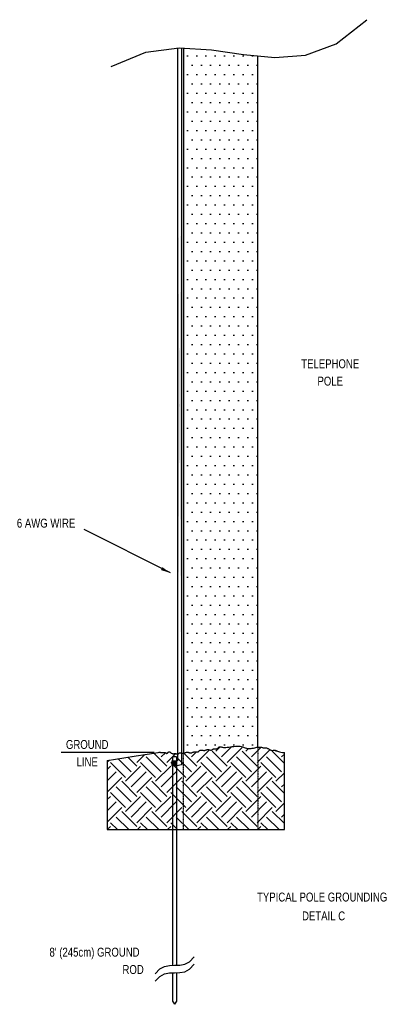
# Model space of a CAD drawing. Header units: inches. Extents: x -655 to 138, y 1863 to 2330.
# Tile 18 of 18: x -17 to 138, y 1907 to 2330. Entities that reach past the tile are written whole.
import ezdxf
from ezdxf.enums import TextEntityAlignment as Align

# ---------------------------------------------------------------- set-up
doc = ezdxf.new("R2010")
doc.units = ezdxf.units.IN
doc.header["$MEASUREMENT"] = 0
doc.linetypes.add('DASH1', pattern=[0.125, 0.03125, -0.03125, 0.03125, -0.03125])
doc.layers.add('I3MP_Exs_Txt', color=7, linetype='Continuous')
doc.styles.add('120', font='FSIMPLEX.SHX', dxfattribs={"width": 0.8, "height": 0.12})
doc.styles.get("Standard").update_dxf_attribs({"font": 'fsimplex.shx', "width": 0.8})
doc.dimstyles.get("Standard").update_dxf_attribs({"dimscale": 0, "dimtxt": 0.12, "dimasz": 0.13, "dimexe": 0.18, "dimexo": 0.0625, "dimgap": 0.09, "dimtad": 0, "dimtih": 1, "dimtoh": 1, "dimdec": 4, "dimzin": 0, "dimdsep": 46, "dimlunit": 4, "dimtxsty": 'Standard', "dimcen": 0.09, "dimadec": 0, "dimazin": 0, "dimtfac": 1, "dimtdec": 4, "dimtofl": 0, "dimtmove": 0, "dimatfit": 3, "dimfxl": 1, "dimtolj": 1, "dimtzin": 0, "dimarcsym": 0})

# ---------------------------------------------------------------- blocks, each defined once
blk = doc.blocks.new('WMF4')
at = {"color": 7, "lineweight": 0}
for points in [[(0.2, 3.4), (0.1, 3.2)], [(0.1, 3.2), (0.1, 2.9)], [(0.1, 2.9), (4.8, 2.9)], [(0.1, 2), (0.1, 1.8)], [(0.1, 2), (4.8, 2)], [(0.1, 1.8), (0.2, 1.6)], [(0.3, 3.6), (0.2, 3.4)], [(0.2, 1.6), (0.3, 1.3)], [(0.5, 3.9), (0.3, 3.6)], [(0.3, 1.3), (0.5, 1.1)], [(0.6, 4.1), (0.5, 3.9)], [(0.5, 1.1), (0.6, 0.9)], [(0.8, 4.2), (0.6, 4.1)], [(0.6, 0.9), (0.8, 0.7)], [(1, 4.4), (0.8, 4.2)], [(0.8, 2.9), (0.8, 2.7)], [(0.8, 2.7), (0.8, 2.5)], [(0.8, 2.5), (0.8, 2.3)], [(0.8, 2.3), (0.8, 2)], [(0.8, 0.7), (1, 0.6)], [(1.2, 4.5), (1, 4.4)], [(1, 0.6), (1.2, 0.4)], [(1.4, 4.7), (1.2, 4.5)], [(1.2, 0.4), (1.4, 0.3)], [(1.7, 4.7), (1.4, 4.7)], [(1.4, 0.3), (1.7, 0.2)], [(1.9, 4.8), (1.7, 4.7)], [(1.7, 0.2), (1.9, 0.2)], [(2.2, 4.9), (1.9, 4.8)], [(1.9, 0.2), (2.2, 0.1)], [(2.4, 4.9), (2.2, 4.9)], [(2.2, 0.1), (2.4, 0.1)], [(2.7, 4.9), (2.4, 4.9)], [(2.4, 0.1), (2.7, 0.1)], [(2.9, 4.8), (2.7, 4.9)], [(2.7, 0.1), (2.9, 0.2)], [(3.2, 4.7), (2.9, 4.8)], [(2.9, 0.2), (3.2, 0.2)], [(3.4, 4.7), (3.2, 4.7)], [(3.2, 0.2), (3.4, 0.3)], [(3.7, 4.5), (3.4, 4.7)], [(3.4, 0.3), (3.7, 0.4)], [(3.9, 4.4), (3.7, 4.5)], [(3.7, 0.4), (3.9, 0.6)], [(4.1, 4.2), (3.9, 4.4)], [(3.9, 0.6), (4.1, 0.7)], [(4.1, 2.7), (4, 2.9)], [(4, 2), (4.1, 2.3)], [(4.2, 4.1), (4.1, 4.2)], [(4.1, 2.5), (4.1, 2.7)], [(4.1, 2.3), (4.1, 2.5)], [(4.1, 0.7), (4.2, 0.9)], [(4.4, 3.9), (4.2, 4.1)], [(4.2, 0.9), (4.4, 1.1)], [(4.5, 3.6), (4.4, 3.9)], [(4.4, 1.1), (4.5, 1.3)], [(4.7, 3.4), (4.5, 3.6)], [(4.5, 1.3), (4.7, 1.6)], [(4.7, 3.2), (4.7, 3.4)], [(4.8, 2.9), (4.7, 3.2)], [(4.7, 1.8), (4.8, 2)], [(4.7, 1.6), (4.7, 1.8)]]:
    blk.add_lwpolyline(points, dxfattribs=at)
blk = doc.blocks.new('WMF5')
at = {"color": 7, "lineweight": 0}
for points in [[(0.306, 0.612), (0, 0.306)], [(0, 0.306), (0.306, 0)], [(0.102, 0.333), (0.1, 0.306)], [(0.1, 0.306), (0.102, 0.279)], [(0.107, 0.359), (0.102, 0.333)], [(0.102, 0.279), (0.107, 0.253)], [(0.116, 0.385), (0.107, 0.359)], [(0.107, 0.253), (0.116, 0.227)], [(0.128, 0.409), (0.116, 0.385)], [(0.116, 0.227), (0.128, 0.203)], [(0.143, 0.431), (0.128, 0.409)], [(0.128, 0.203), (0.143, 0.181)], [(0.161, 0.452), (0.143, 0.431)], [(0.143, 0.181), (0.161, 0.161)], [(0.181, 0.469), (0.161, 0.452)], [(0.161, 0.161), (0.181, 0.143)], [(0.203, 0.484), (0.181, 0.469)], [(0.181, 0.143), (0.203, 0.128)], [(0.184, 0.326), (0.183, 0.306)], [(0.183, 0.306), (0.184, 0.287)], [(0.189, 0.344), (0.184, 0.326)], [(0.184, 0.287), (0.189, 0.268)], [(0.196, 0.362), (0.189, 0.344)], [(0.189, 0.268), (0.196, 0.25)], [(0.206, 0.379), (0.196, 0.362)], [(0.196, 0.25), (0.206, 0.233)], [(0.2, 0.325), (0.198, 0.306)], [(0.198, 0.306), (0.2, 0.287)], [(0.204, 0.343), (0.2, 0.325)], [(0.2, 0.287), (0.204, 0.269)], [(0.227, 0.496), (0.203, 0.484)], [(0.203, 0.128), (0.227, 0.116)], [(0.212, 0.36), (0.204, 0.343)], [(0.204, 0.269), (0.212, 0.252)], [(0.219, 0.394), (0.206, 0.379)], [(0.206, 0.233), (0.219, 0.219)], [(0.223, 0.376), (0.212, 0.36)], [(0.212, 0.252), (0.223, 0.237)], [(0.233, 0.406), (0.219, 0.394)], [(0.219, 0.219), (0.233, 0.206)], [(0.237, 0.389), (0.223, 0.376)], [(0.223, 0.237), (0.237, 0.223)], [(0.253, 0.505), (0.227, 0.496)], [(0.227, 0.116), (0.253, 0.107)], [(0.25, 0.416), (0.233, 0.406)], [(0.233, 0.206), (0.25, 0.196)], [(0.252, 0.4), (0.237, 0.389)], [(0.237, 0.223), (0.252, 0.212)], [(0.268, 0.424), (0.25, 0.416)], [(0.25, 0.196), (0.268, 0.189)], [(0.269, 0.408), (0.252, 0.4)], [(0.252, 0.212), (0.269, 0.204)], [(0.279, 0.51), (0.253, 0.505)], [(0.253, 0.107), (0.279, 0.102)], [(0.287, 0.428), (0.268, 0.424)], [(0.268, 0.189), (0.287, 0.184)], [(0.287, 0.413), (0.269, 0.408)], [(0.269, 0.204), (0.287, 0.2)], [(0.306, 0.512), (0.279, 0.51)], [(0.279, 0.102), (0.306, 0.1)], [(0.306, 0.43), (0.287, 0.428)], [(0.306, 0.414), (0.287, 0.413)], [(0.287, 0.2), (0.306, 0.198)], [(0.287, 0.184), (0.306, 0.183)], [(0.612, 0.306), (0.306, 0.612)], [(0.333, 0.51), (0.306, 0.512)], [(0.326, 0.428), (0.306, 0.43)], [(0.325, 0.413), (0.306, 0.414)], [(0.306, 0), (0.612, 0.306)], [(0.306, 0.198), (0.325, 0.2)], [(0.306, 0.183), (0.326, 0.184)], [(0.306, 0.1), (0.333, 0.102)], [(0.343, 0.408), (0.325, 0.413)], [(0.325, 0.2), (0.343, 0.204)], [(0.344, 0.424), (0.326, 0.428)], [(0.326, 0.184), (0.344, 0.189)], [(0.359, 0.505), (0.333, 0.51)], [(0.333, 0.102), (0.359, 0.107)], [(0.36, 0.4), (0.343, 0.408)], [(0.343, 0.204), (0.36, 0.212)], [(0.362, 0.416), (0.344, 0.424)], [(0.344, 0.189), (0.362, 0.196)], [(0.385, 0.496), (0.359, 0.505)], [(0.359, 0.107), (0.385, 0.116)], [(0.376, 0.389), (0.36, 0.4)], [(0.36, 0.212), (0.376, 0.223)], [(0.379, 0.406), (0.362, 0.416)], [(0.362, 0.196), (0.379, 0.206)], [(0.389, 0.376), (0.376, 0.389)], [(0.376, 0.223), (0.389, 0.237)], [(0.394, 0.394), (0.379, 0.406)], [(0.379, 0.206), (0.394, 0.219)], [(0.409, 0.484), (0.385, 0.496)], [(0.385, 0.116), (0.409, 0.128)], [(0.4, 0.36), (0.389, 0.376)], [(0.389, 0.237), (0.4, 0.252)], [(0.406, 0.379), (0.394, 0.394)], [(0.394, 0.219), (0.406, 0.233)], [(0.408, 0.343), (0.4, 0.36)], [(0.4, 0.252), (0.408, 0.269)], [(0.416, 0.362), (0.406, 0.379)], [(0.406, 0.233), (0.416, 0.25)], [(0.413, 0.325), (0.408, 0.343)], [(0.408, 0.269), (0.413, 0.287)], [(0.431, 0.469), (0.409, 0.484)], [(0.409, 0.128), (0.431, 0.143)], [(0.414, 0.306), (0.413, 0.325)], [(0.413, 0.287), (0.414, 0.306)], [(0.424, 0.344), (0.416, 0.362)], [(0.416, 0.25), (0.424, 0.268)], [(0.428, 0.326), (0.424, 0.344)], [(0.424, 0.268), (0.428, 0.287)], [(0.43, 0.306), (0.428, 0.326)], [(0.428, 0.287), (0.43, 0.306)], [(0.452, 0.452), (0.431, 0.469)], [(0.431, 0.143), (0.452, 0.161)], [(0.469, 0.431), (0.452, 0.452)], [(0.452, 0.161), (0.469, 0.181)], [(0.484, 0.409), (0.469, 0.431)], [(0.469, 0.181), (0.484, 0.203)], [(0.496, 0.385), (0.484, 0.409)], [(0.484, 0.203), (0.496, 0.227)], [(0.505, 0.359), (0.496, 0.385)], [(0.496, 0.227), (0.505, 0.253)], [(0.51, 0.333), (0.505, 0.359)], [(0.505, 0.253), (0.51, 0.279)], [(0.512, 0.306), (0.51, 0.333)], [(0.51, 0.279), (0.512, 0.306)]]:
    blk.add_lwpolyline(points, dxfattribs=at)

msp = doc.modelspace()

# ---------------------------------------------------------------- hatches: boundary and pattern name
h = msp.add_hatch()
h.set_pattern_fill('AR-HBONE', color=256, scale=0.365462, style=0)
h.set_pattern_definition([(45, (-470.7665, 1894.45), (2e-16, 2.067368), [4.38555, -1.46185]), (135, (-469.7328, 1895.4837), (2e-16, 2.067368), [4.38555, -1.46185])])
edge = h.paths.add_edge_path()
edge.add_line((52.4, 2317.58), (52.4, 2009.81))
edge.add_line((50.58, 2317.55), (50.58, 2011.53))
h = msp.add_hatch()
h.set_pattern_fill('DOTS', color=256, scale=63.955936, style=0)
h.set_pattern_definition([(0, (-470.7665, 1894.45), (1.998623, 3.997246), [0, -3.997246])])
edge = h.paths.add_edge_path()
edge.add_line((53.15, 2317.53), (53.15, 2014.75))
edge.add_line((85.13, 2017.36), (85.13, 2314.26))
h = msp.add_hatch()
h.set_pattern_fill('EARTH', color=256, scale=36.546249, angle=45, style=0)
h.set_pattern_definition([(45, (-470.766, 1894.45), (1e-15, 12.92105), [9.13656, -9.13656]), (45, (-473.189, 1896.873), (1e-15, 12.92105), [9.13656, -9.13656]), (45, (-475.612, 1899.295), (1e-15, 12.92105), [9.13656, -9.13656]), (135, (-475.612, 1900.911), (-12.92105, 2e-15), [9.13656, -9.13656]), (135, (-473.189, 1903.333), (-12.92105, 2e-15), [9.13656, -9.13656]), (135, (-470.766, 1905.756), (-12.92105, 2e-15), [9.13656, -9.13656])])
h.paths.add_polyline_path([(20.47, 2011.63), (27.52, 2012.76), (32.89, 2013.62), (36.81, 2014.24), (39.52, 2014.67), (41.26, 2014.94), (42.26, 2015.08), (42.76, 2015.13), (43, 2015.14), (43.18, 2015.13), (43.34, 2015.11), (43.49, 2015.08), (43.62, 2015.05), (43.74, 2015.02), (43.86, 2015), (43.98, 2014.98), (44.11, 2014.98), (44.24, 2014.98), (44.38, 2015), (44.52, 2015.03), (44.66, 2015.05), (44.81, 2015.07), (44.95, 2015.08), (45.09, 2015.07), (45.23, 2015.04), (45.36, 2014.98), (45.48, 2014.91), (45.6, 2014.83), (45.71, 2014.75), (45.82, 2014.69), (45.92, 2014.64), (46.03, 2014.61), (46.12, 2014.63), (46.22, 2014.69), (46.32, 2014.78), (46.42, 2014.89), (46.52, 2015.02), (46.62, 2015.13), (46.74, 2015.24), (46.85, 2015.31), (46.98, 2015.34), (47.12, 2015.33), (47.27, 2015.27), (47.42, 2015.17), (47.59, 2015.06), (47.76, 2014.94), (47.93, 2014.82), (48.11, 2014.71), (48.29, 2014.62), (48.48, 2014.57), (48.66, 2014.54), (48.85, 2014.53), (49.03, 2014.54), (49.22, 2014.55), (49.4, 2014.56), (49.58, 2014.57), (49.75, 2014.57), (49.92, 2014.55), (50.08, 2014.52), (50.24, 2014.48), (50.39, 2014.45), (50.54, 2014.41), (50.67, 2014.39), (50.8, 2014.39), (50.91, 2014.41), (51.01, 2014.46), (51.11, 2014.53), (51.2, 2014.61), (51.29, 2014.7), (51.39, 2014.79), (51.49, 2014.87), (51.6, 2014.93), (51.72, 2014.96), (51.87, 2014.96), (52.02, 2014.94), (52.19, 2014.9), (52.37, 2014.86), (52.57, 2014.81), (52.77, 2014.77), (52.98, 2014.75), (53.19, 2014.75), (53.41, 2014.78), (53.62, 2014.84), (53.84, 2014.92), (54.05, 2015), (54.26, 2015.08), (54.46, 2015.15), (54.65, 2015.2), (54.83, 2015.22), (55, 2015.21), (55.16, 2015.17), (55.31, 2015.11), (55.45, 2015.04), (55.61, 2014.97), (55.76, 2014.91), (55.93, 2014.87), (56.11, 2014.85), (56.31, 2014.86), (56.52, 2014.9), (56.74, 2014.96), (56.97, 2015.04), (57.21, 2015.12), (57.46, 2015.19), (57.7, 2015.26), (57.94, 2015.31), (58.18, 2015.33), (58.41, 2015.34), (58.63, 2015.34), (58.83, 2015.33), (59.03, 2015.32), (59.21, 2015.32), (59.38, 2015.34), (59.52, 2015.38), (59.65, 2015.45), (59.76, 2015.53), (59.86, 2015.63), (59.96, 2015.74), (60.07, 2015.85), (60.18, 2015.94), (60.31, 2016.02), (60.46, 2016.07), (60.64, 2016.08), (60.84, 2016.08), (61.06, 2016.05), (61.28, 2016.02), (61.51, 2015.98), (61.74, 2015.94), (61.97, 2015.92), (62.18, 2015.92), (62.37, 2015.95), (62.55, 2016), (62.72, 2016.06), (62.88, 2016.13), (63.04, 2016.19), (63.2, 2016.25), (63.37, 2016.29), (63.54, 2016.31), (63.73, 2016.3), (63.93, 2016.27), (64.14, 2016.23), (64.35, 2016.18), (64.55, 2016.13), (64.75, 2016.09), (64.94, 2016.06), (65.12, 2016.07), (65.28, 2016.1), (65.43, 2016.16), (65.57, 2016.24), (65.7, 2016.32), (65.83, 2016.41), (65.96, 2016.5), (66.09, 2016.56), (66.23, 2016.61), (66.37, 2016.63), (66.53, 2016.62), (66.69, 2016.61), (66.86, 2016.59), (67.02, 2016.57), (67.19, 2016.56), (67.35, 2016.58), (67.5, 2016.62), (67.64, 2016.71), (67.78, 2016.81), (67.92, 2016.94), (68.06, 2017.07), (68.2, 2017.2), (68.34, 2017.32), (68.5, 2017.41), (68.68, 2017.47), (68.87, 2017.48), (69.08, 2017.46), (69.33, 2017.42), (69.62, 2017.36), (69.96, 2017.3), (70.35, 2017.26), (70.81, 2017.24), (71.34, 2017.25), (71.95, 2017.3), (72.62, 2017.38), (73.33, 2017.48), (74.08, 2017.59), (74.83, 2017.68), (75.58, 2017.75), (76.3, 2017.79), (76.98, 2017.77), (77.61, 2017.69), (78.18, 2017.57), (78.72, 2017.41), (79.23, 2017.24), (79.73, 2017.06), (80.21, 2016.91), (80.69, 2016.79), (81.19, 2016.72), (81.7, 2016.71), (82.23, 2016.75), (82.76, 2016.84), (83.29, 2016.95), (83.8, 2017.07), (84.29, 2017.19), (84.75, 2017.29), (85.17, 2017.37), (85.55, 2017.4), (85.89, 2017.4), (86.19, 2017.38), (86.46, 2017.33), (86.71, 2017.27), (86.94, 2017.21), (87.16, 2017.16), (87.37, 2017.11), (87.58, 2017.09), (87.79, 2017.08), (88, 2017.07), (88.21, 2017.07), (88.42, 2017.06), (88.64, 2017.04), (88.86, 2017), (89.08, 2016.93), (89.3, 2016.83), (89.53, 2016.71), (89.76, 2016.58), (89.99, 2016.44), (90.23, 2016.3), (90.46, 2016.18), (90.7, 2016.07), (90.93, 2016), (91.16, 2015.97), (91.4, 2015.96), (91.63, 2015.97), (91.86, 2015.99), (92.09, 2016.01), (92.33, 2016.01), (92.57, 2015.99), (92.81, 2015.93), (93.05, 2015.84), (93.32, 2015.7), (93.64, 2015.56), (94.01, 2015.4), (94.47, 2015.26), (95.04, 2015.14), (95.72, 2015.06), (96.55, 2015.04), (96.55, 1981.92), (20.47, 1981.92)])

# ---------------------------------------------------------------- linework, layer by layer
for p, q in [((50.58, 2317.55), (50.58, 2011.53)), ((52.4, 2317.58), (52.4, 2009.81)), ((53.15, 2317.53), (53.15, 2014.75)), ((85.13, 2017.36), (85.13, 2314.26)), ((40.59, 2015.04), (0.62, 2015.04)), ((48.43, 2013.24), (48.43, 1923.63)), ((50.26, 2013.24), (48.43, 2013.24)), ((50.26, 2013.24), (50.26, 1923.68)), ((96.55, 1981.92), (96.55, 2015.04)), ((20.47, 2011.63), (20.47, 1981.92)), ((20.47, 1981.92), (96.55, 1981.92)), ((48.43, 1920.42), (48.43, 1908.24)), ((50.26, 1920.47), (50.26, 1908.24))]:
    msp.add_line(p, q)
at = {"linetype": 'DASH1'}
for p, q in [((85.13, 2017.36), (85.13, 1981.92)), ((53.15, 1981.92), (53.15, 2014.75))]:
    msp.add_line(p, q, dxfattribs=at)
for points in [[(22.16, 2309.66), (36.98, 2315.82), (51.33, 2317.65), (65.3, 2316.78), (78.95, 2314.87), (92.37, 2313.56), (105.64, 2314.51), (118.81, 2319.36), (131.98, 2329.75)], [(20.47, 2011.63), (27.52, 2012.76), (32.89, 2013.62), (36.81, 2014.24), (39.52, 2014.67), (41.26, 2014.94), (42.26, 2015.08), (42.76, 2015.13), (43, 2015.14), (43.18, 2015.13), (43.34, 2015.11), (43.49, 2015.08), (43.62, 2015.05), (43.74, 2015.02), (43.86, 2015), (43.98, 2014.98), (44.11, 2014.98), (44.24, 2014.98), (44.38, 2015), (44.52, 2015.03), (44.66, 2015.05), (44.81, 2015.07), (44.95, 2015.08), (45.09, 2015.07), (45.23, 2015.04), (45.36, 2014.98), (45.48, 2014.91), (45.6, 2014.83), (45.71, 2014.75), (45.82, 2014.69), (45.92, 2014.64), (46.03, 2014.61), (46.12, 2014.63), (46.22, 2014.69), (46.32, 2014.78), (46.42, 2014.89), (46.52, 2015.02), (46.62, 2015.13), (46.74, 2015.24), (46.85, 2015.31), (46.98, 2015.34), (47.12, 2015.33), (47.27, 2015.27), (47.42, 2015.17), (47.59, 2015.06), (47.76, 2014.94), (47.93, 2014.82), (48.11, 2014.71), (48.29, 2014.62), (48.48, 2014.57), (48.66, 2014.54), (48.85, 2014.53), (49.03, 2014.54), (49.22, 2014.55), (49.4, 2014.56), (49.58, 2014.57), (49.75, 2014.57), (49.92, 2014.55), (50.08, 2014.52), (50.24, 2014.48), (50.39, 2014.45), (50.54, 2014.41), (50.67, 2014.39), (50.8, 2014.39), (50.91, 2014.41), (51.01, 2014.46), (51.11, 2014.53), (51.2, 2014.61), (51.29, 2014.7), (51.39, 2014.79), (51.49, 2014.87), (51.6, 2014.93), (51.72, 2014.96), (51.87, 2014.96), (52.02, 2014.94), (52.19, 2014.9), (52.37, 2014.86), (52.57, 2014.81), (52.77, 2014.77), (52.98, 2014.75), (53.19, 2014.75), (53.41, 2014.78), (53.62, 2014.84), (53.84, 2014.92), (54.05, 2015), (54.26, 2015.08), (54.46, 2015.15), (54.65, 2015.2), (54.83, 2015.22), (55, 2015.21), (55.16, 2015.17), (55.31, 2015.11), (55.45, 2015.04), (55.61, 2014.97), (55.76, 2014.91), (55.93, 2014.87), (56.11, 2014.85), (56.31, 2014.86), (56.52, 2014.9), (56.74, 2014.96), (56.97, 2015.04), (57.21, 2015.12), (57.46, 2015.19), (57.7, 2015.26), (57.94, 2015.31), (58.18, 2015.33), (58.41, 2015.34), (58.63, 2015.34), (58.83, 2015.33), (59.03, 2015.32), (59.21, 2015.32), (59.38, 2015.34), (59.52, 2015.38), (59.65, 2015.45), (59.76, 2015.53), (59.86, 2015.63), (59.96, 2015.74), (60.07, 2015.85), (60.18, 2015.94), (60.31, 2016.02), (60.46, 2016.07), (60.64, 2016.08), (60.84, 2016.08), (61.06, 2016.05), (61.28, 2016.02), (61.51, 2015.98), (61.74, 2015.94), (61.97, 2015.92), (62.18, 2015.92), (62.37, 2015.95), (62.55, 2016), (62.72, 2016.06), (62.88, 2016.13), (63.04, 2016.19), (63.2, 2016.25), (63.37, 2016.29), (63.54, 2016.31), (63.73, 2016.3), (63.93, 2016.27), (64.14, 2016.23), (64.35, 2016.18), (64.55, 2016.13), (64.75, 2016.09), (64.94, 2016.06), (65.12, 2016.07), (65.28, 2016.1), (65.43, 2016.16), (65.57, 2016.24), (65.7, 2016.32), (65.83, 2016.41), (65.96, 2016.5), (66.09, 2016.56), (66.23, 2016.61), (66.37, 2016.63), (66.53, 2016.62), (66.69, 2016.61), (66.86, 2016.59), (67.02, 2016.57), (67.19, 2016.56), (67.35, 2016.58), (67.5, 2016.62), (67.64, 2016.71), (67.78, 2016.81), (67.92, 2016.94), (68.06, 2017.07), (68.2, 2017.2), (68.34, 2017.32), (68.5, 2017.41), (68.68, 2017.47), (68.87, 2017.48), (69.08, 2017.46), (69.33, 2017.42), (69.62, 2017.36), (69.96, 2017.3), (70.35, 2017.26), (70.81, 2017.24), (71.34, 2017.25), (71.95, 2017.3), (72.62, 2017.38), (73.33, 2017.48), (74.08, 2017.59), (74.83, 2017.68), (75.58, 2017.75), (76.3, 2017.79), (76.98, 2017.77), (77.61, 2017.69), (78.18, 2017.57), (78.72, 2017.41), (79.23, 2017.24), (79.73, 2017.06), (80.21, 2016.91), (80.69, 2016.79), (81.19, 2016.72), (81.7, 2016.71), (82.23, 2016.75), (82.76, 2016.84), (83.29, 2016.95), (83.8, 2017.07), (84.29, 2017.19), (84.75, 2017.29), (85.17, 2017.37), (85.55, 2017.4), (85.89, 2017.4), (86.19, 2017.38), (86.46, 2017.33), (86.71, 2017.27), (86.94, 2017.21), (87.16, 2017.16), (87.37, 2017.11), (87.58, 2017.09), (87.79, 2017.08), (88, 2017.07), (88.21, 2017.07), (88.42, 2017.06), (88.64, 2017.04), (88.86, 2017), (89.08, 2016.93), (89.3, 2016.83), (89.53, 2016.71), (89.76, 2016.58), (89.99, 2016.44), (90.23, 2016.3), (90.46, 2016.18), (90.7, 2016.07), (90.93, 2016), (91.16, 2015.97), (91.4, 2015.96), (91.63, 2015.97), (91.86, 2015.99), (92.09, 2016.01), (92.33, 2016.01), (92.57, 2015.99), (92.81, 2015.93), (93.05, 2015.84), (93.32, 2015.7), (93.64, 2015.56), (94.01, 2015.4), (94.47, 2015.26), (95.04, 2015.14), (95.72, 2015.06), (96.55, 2015.04)], [(50.58, 2011.53), (50.34, 2011.46)], [(52.4, 2009.81), (50.36, 2009.25)], [(41.08, 1920.01), (42.99, 1922.12), (45.05, 1923.2), (47.2, 1923.6), (49.41, 1923.65), (51.61, 1923.71), (53.77, 1924.11), (55.83, 1925.19), (57.74, 1927.3)], [(41.08, 1916.8), (42.99, 1918.91), (45.05, 1919.99), (47.2, 1920.39), (49.41, 1920.44), (51.61, 1920.5), (53.77, 1920.9), (55.83, 1921.98), (57.74, 1924.09)], [(48.43, 1908.24), (49.35, 1906.9)], [(50.26, 1908.24), (49.35, 1906.9)]]:
    msp.add_lwpolyline(points)

# ---------------------------------------------------------------- block references
at = {"xscale": 5.124371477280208, "yscale": 5.124371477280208, "zscale": 5.124371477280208, "rotation": 314.9403581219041}
msp.add_blockref('WMF5', (47.03, 2010.36), dxfattribs=at)
at = {"xscale": 0.2255620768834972, "yscale": 0.2255620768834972, "zscale": 0.2255620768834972}
msp.add_blockref('WMF4', (48.71, 2009.79), dxfattribs=at)

# ---------------------------------------------------------------- texts
at = {"layer": 'I3MP_Exs_Txt', "style": '120', "width": 0.8}
for s, p in [('TELEPHONE', (116.23, 2180.08)), ('POLE', (116.23, 2172.62)), ('6 AWG WIRE ', (-5.23, 2111.61)), ('GROUND', (11.86, 2016.57)), ('LINE', (11.86, 2009.11)), ("8' (245cm) GROUND", (14.99, 1927.37)), ('ROD', (31.57, 1919.92))]:
    msp.add_text(s, height=3.84, dxfattribs=at).set_placement(p, align=Align.CENTER)
for s, p in [('TYPICAL POLE GROUNDING', (84.8, 1951.05)), ('DETAIL C', (104.13, 1942.94))]:
    msp.add_text(s, height=3.84, dxfattribs=at).set_placement(p)

# ---------------------------------------------------------------- leaders
at = {"layer": 'I3MP_Exs_Txt'}
msp.add_leader([(47.57, 2092.13), (10.5, 2110.86)], dimstyle='Standard', override={"dimscale": 32, "dimdec": 0, "dimtdec": 0}, dxfattribs=at)

doc.saveas('drawing.dxf')
